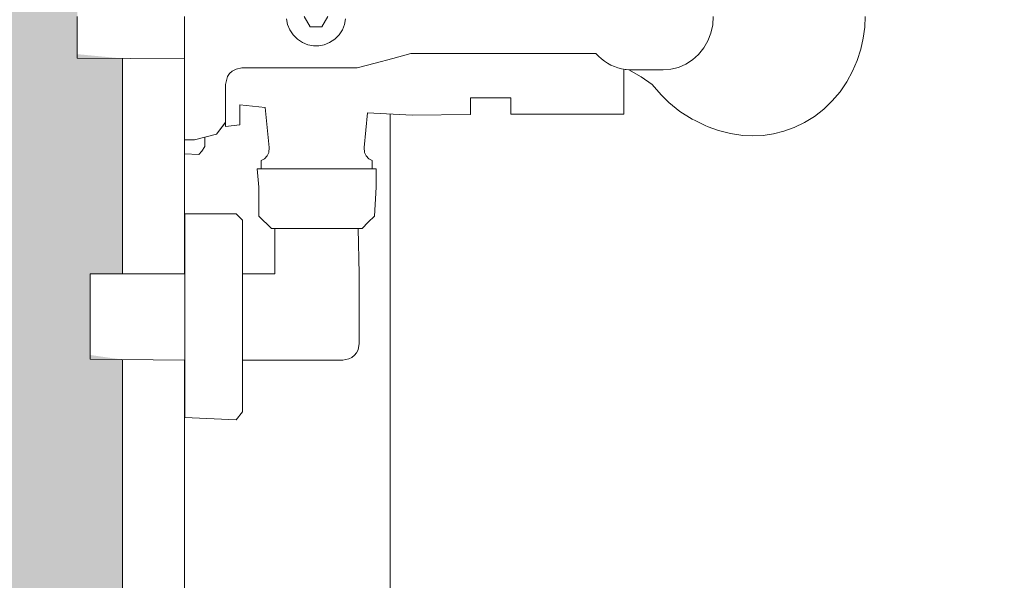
# Model space of a CAD drawing. Header units: millimetres. Extents: x 4.1 to 90.4, y -1.2 to 68.4.
# Tile 91 of 256: x 38.34 to 38.579, y 43.688 to 43.825. Entities that reach past the tile are written whole.
import ezdxf

# ---------------------------------------------------------------- set-up
doc = ezdxf.new("R2010")
doc.units = ezdxf.units.MM
for name, color, linetype, lineweight in [('A-DETL-GENF', 7, 'Continuous', 5), ('A-FLOR-PATT', 7, 'Continuous', 15), ('I-WALL', 7, 'Continuous', 5), ('P-SANR-FIXT', 7, 'Continuous', 5)]:
    doc.layers.add(name, color=color, linetype=linetype, lineweight=lineweight)

# ---------------------------------------------------------------- blocks, each defined once
blk = doc.blocks.new('LAG-D2010-APPAREILS SANITAIRES-RECEVEUR DE DOUCHE-900x900mm - LAG-D2010-APPAREILS SANITAIRES-RECEVEUR DE DOUCHE-900x900mm-V16-MUC-LAG-PRO-PLA-ARC-TZN-SS01-AP04B-04RP Maçonnerie')
at = {"layer": 'P-SANR-FIXT', "color": 9, "true_color": 0xc0c0c0}
for p, q in [((0.05, 0.50489), (0.05, 0.50289)), ((0.1, 0.50681), (0.1, 0.1)), ((0.1, 0.1), (0.1, 0.50681)), ((0.1, 0.1), (0.1, 0.50681)), ((0.05, 0.4989), (0.05, 0.46791)), ((0.05, 0.44708), (0.05, 0.05))]:
    blk.add_line(p, q, dxfattribs=at)
blk = doc.blocks.new('LAG-D2010-APPAREILS SANITAIRES-DOUCHE MONOCOMMANDE - LAG-D2010-APPAREILS SANITAIRES-DOUCHE MONOCOMMANDE-13616777-MUC-LAG-PRO-PLA-ARC-TZN-SS01-AP04B-04RP Maçonnerie')
at = {"layer": 'A-DETL-GENF', "color": 9, "linetype": 'Continuous', "true_color": 0xc0c0c0}
for p, q in [((0.00001, 0.16538), (0.00262, 0.16527)), ((0.00262, 0.16527), (0.00529, 0.16493)), ((0.00529, 0.16493), (0.00799, 0.16433)), ((0.00799, 0.16433), (0.01069, 0.16347)), ((0.01069, 0.16347), (0.01333, 0.16234)), ((0.01333, 0.16234), (0.01588, 0.16094)), ((0.01588, 0.16094), (0.01829, 0.15929)), ((0.01829, 0.15929), (0.02052, 0.1574)), ((0.02052, 0.1574), (0.02253, 0.15531)), ((0.02253, 0.15531), (0.02429, 0.15304)), ((0.02429, 0.15304), (0.02577, 0.15065)), ((0.02577, 0.15065), (0.02698, 0.14816)), ((0.02698, 0.14816), (0.02789, 0.14563)), ((0.02789, 0.14563), (0.02853, 0.14309)), ((0.02853, 0.14309), (0.0289, 0.14058)), ((0.0289, 0.14058), (0.02901, 0.13813)), ((0.02901, 0.13813), (0.0289, 0.13568)), ((0.0289, 0.13568), (0.02853, 0.13317)), ((0.02832, 0.13232), (0.02769, 0.12979)), ((0.02853, 0.13317), (0.02832, 0.13232)), ((0.02769, 0.12979), (0.02678, 0.12728)), ((0.00001, 0.1285), (0.00205, 0.12835)), ((0.00205, 0.12835), (0.00403, 0.12791)), ((0.00403, 0.12791), (0.00592, 0.12717)), ((0.00592, 0.12717), (0.00765, 0.12617)), ((0.02678, 0.12728), (0.02648, 0.1265)), ((0.00765, 0.12617), (0.00921, 0.12493)), ((0.00921, 0.12493), (0.01053, 0.12347)), ((0.02648, 0.1265), (0.0253, 0.12406)), ((0.01053, 0.12347), (0.0116, 0.12183)), ((0.02493, 0.12334), (0.02306, 0.1204)), ((0.0253, 0.12406), (0.02493, 0.12334)), ((0.0116, 0.12183), (0.01238, 0.12006)), ((0.01238, 0.12006), (0.01285, 0.1182)), ((0.02306, 0.1204), (0.02091, 0.11773)), ((0.01285, 0.1182), (0.01301, 0.11629)), ((0.02091, 0.11773), (0.01905, 0.11579)), ((0.01301, 0.11629), (0.01301, 0.11254)), ((0.01905, 0.11579), (0.01653, 0.11368)), ((0.01301, 0.11254), (0.01301, 0.10892)), ((0.01653, 0.11368), (0.0147, 0.11101)), ((0.0147, 0.11101), (0.01298, 0.10801)), ((0.01298, 0.10801), (0.01283, 0.10678)), ((0.01298, 0.10801), (0.01289, 0.10711)), ((0.01301, 0.10892), (0.01298, 0.10801)), ((0.01248, 0.10534), (0.01217, 0.10448)), ((0.01272, 0.10621), (0.01248, 0.10534)), ((0.01289, 0.10711), (0.01272, 0.10621)), ((0.01283, 0.10678), (0.01528, 0.10678)), ((0.01528, 0.10678), (0.01711, 0.10678)), ((0.01711, 0.10678), (0.01876, 0.10678)), ((0.01876, 0.10678), (0.0202, 0.10678)), ((0.0202, 0.10678), (0.02143, 0.10678)), ((0.02143, 0.10678), (0.02244, 0.10678)), ((0.02244, 0.10678), (0.02371, 0.10678)), ((0.02371, 0.10678), (0.02371, 0.07928)), ((0.0118, 0.10364), (0.01136, 0.10283)), ((0.01217, 0.10448), (0.0118, 0.10364)), ((0.00968, 0.10062), (0.00901, 0.09998)), ((0.01029, 0.10132), (0.00968, 0.10062)), ((0.01085, 0.10206), (0.01029, 0.10132)), ((0.01136, 0.10283), (0.01085, 0.10206)), ((0.00901, 0.09998), (0.00901, 0.05506)), ((0.0198, 0.07928), (0.0198, 0.06951)), ((0.02143, 0.07928), (0.0198, 0.07928)), ((0.02244, 0.07928), (0.02143, 0.07928)), ((0.02371, 0.07928), (0.02244, 0.07928)), ((0.0198, 0.06951), (0.02078, 0.06951)), ((0.02078, 0.06951), (0.02192, 0.06951)), ((0.02192, 0.06951), (0.02282, 0.06951)), ((0.02282, 0.06951), (0.02386, 0.06951)), ((0.02386, 0.06951), (0.024, 0.05531)), ((0.00901, 0.05506), (0.01019, 0.05067)), ((0.024, 0.05531), (0.02339, 0.04453)), ((0.01019, 0.05067), (0.01134, 0.04635)), ((0.01134, 0.04635), (0.01251, 0.042)), ((0.03456, 0.04482), (0.035, 0.04563)), ((0.035, 0.04563), (0.03701, 0.04563)), ((0.03701, 0.04663), (0.04151, 0.04663)), ((0.03701, 0.04563), (0.03701, 0.04663)), ((0.03701, 0.04663), (0.04151, 0.04663)), ((0.03701, 0.04532), (0.03701, 0.04663)), ((0.04151, 0.04663), (0.04851, 0.04618)), ((0.04151, 0.04663), (0.04851, 0.04618)), ((0.04851, 0.04618), (0.05001, 0.04468)), ((0.04851, 0.04618), (0.05001, 0.04468)), ((0.02339, 0.04453), (0.03185, 0.04365)), ((0.03185, 0.04365), (0.03308, 0.04377)), ((0.03308, 0.04377), (0.0339, 0.04418)), ((0.0339, 0.04418), (0.03456, 0.04482)), ((0.03701, 0.03953), (0.03701, 0.04532)), ((0.05001, 0.04468), (0.05151, 0.04318)), ((0.05001, 0.04468), (0.05151, 0.04318)), ((0.05151, 0.04318), (0.05151, 0.04223)), ((0.05151, 0.04318), (0.05151, 0.04223)), ((0.01251, 0.042), (0.01251, 0.03733)), ((0.05151, 0.04223), (0.06249, 0.0425)), ((0.05151, 0.04223), (0.05151, 0.04107)), ((0.05151, 0.04107), (0.05151, 0.04008)), ((0.06249, 0.0425), (0.07949, 0.0425)), ((0.07949, 0.0425), (0.08096, 0.04222)), ((0.08096, 0.04222), (0.08168, 0.04185)), ((0.08168, 0.04185), (0.08231, 0.04133)), ((0.08231, 0.04133), (0.08283, 0.04069)), ((0.08283, 0.04069), (0.08321, 0.03997)), ((0.00062, 0.03915), (0.00195, 0.0389)), ((0.00195, 0.0389), (0.00327, 0.03838)), ((0.00327, 0.03838), (0.0045, 0.03757)), ((0.03701, 0.03816), (0.03701, 0.03953)), ((0.05151, 0.04008), (0.05151, 0.03893)), ((0.05151, 0.03893), (0.05151, 0.03766)), ((0.08321, 0.03997), (0.08349, 0.0385)), ((0.08349, 0.0385), (0.08349, 0.01413)), ((0.0045, 0.03757), (0.00555, 0.03652)), ((0.00555, 0.03652), (0.00635, 0.03529)), ((0.01251, 0.03733), (0.01251, 0.03267)), ((0.03701, 0.03671), (0.03701, 0.03816)), ((0.03701, 0.03521), (0.03701, 0.03671)), ((0.05151, 0.03766), (0.05151, 0.03627)), ((0.05151, 0.03627), (0.05151, 0.0348)), ((0.00251, 0.03344), (0.00001, 0.03489)), ((0.00635, 0.03529), (0.00688, 0.03397)), ((0.00688, 0.03397), (0.00712, 0.03264)), ((0.03701, 0.03368), (0.03701, 0.03521)), ((0.03701, 0.03213), (0.03701, 0.03368)), ((0.05151, 0.0348), (0.05151, 0.03329)), ((0.00251, 0.03056), (0.00251, 0.03344)), ((0.00712, 0.03135), (0.00688, 0.03002)), ((0.00712, 0.03264), (0.00712, 0.03135)), ((0.01251, 0.03267), (0.01251, 0.014)), ((0.03701, 0.03058), (0.03701, 0.03213)), ((0.05151, 0.03329), (0.05151, 0.03175)), ((0.05151, 0.03175), (0.05151, 0.03021)), ((0.00001, 0.02911), (0.00251, 0.03056)), ((0.00688, 0.03002), (0.00635, 0.0287)), ((0.03701, 0.02905), (0.03701, 0.03058)), ((0.03701, 0.02755), (0.03701, 0.02905)), ((0.05151, 0.03021), (0.05151, 0.02872)), ((0.05151, 0.02872), (0.05151, 0.02729)), ((0.0045, 0.02642), (0.00327, 0.02562)), ((0.00555, 0.02747), (0.0045, 0.02642)), ((0.00635, 0.0287), (0.00555, 0.02747)), ((0.03701, 0.02611), (0.03701, 0.02755)), ((0.05151, 0.02729), (0.05151, 0.02595)), ((0.00195, 0.02509), (0.00062, 0.02484)), ((0.00327, 0.02562), (0.00195, 0.02509)), ((0.03701, 0.02473), (0.03701, 0.02611)), ((0.03701, 0.01966), (0.03701, 0.02473)), ((0.05151, 0.02595), (0.05151, 0.02474)), ((0.05151, 0.02474), (0.05151, 0.02367)), ((0.05151, 0.02367), (0.05151, 0.02276)), ((0.05151, 0.02276), (0.05151, 0.02119)), ((0.05151, 0.02202), (0.05151, 0.02119)), ((0.06249, 0.02202), (0.05151, 0.02202)), ((0.06249, 0.01413), (0.06249, 0.02202)), ((0.02211, 0.01962), (0.02144, 0.01346)), ((0.03185, 0.02062), (0.02211, 0.01962)), ((0.03308, 0.02049), (0.03185, 0.02062)), ((0.0339, 0.02008), (0.03308, 0.02049)), ((0.03456, 0.01944), (0.0339, 0.02008)), ((0.035, 0.01863), (0.03456, 0.01944)), ((0.03701, 0.01771), (0.03701, 0.01966)), ((0.05151, 0.02119), (0.04851, 0.01808)), ((0.05151, 0.02119), (0.04851, 0.01808)), ((0.03701, 0.01863), (0.035, 0.01863)), ((0.03701, 0.01771), (0.03701, 0.01863)), ((0.04151, 0.01808), (0.03701, 0.01771)), ((0.04151, 0.01808), (0.03701, 0.01771)), ((0.04851, 0.01808), (0.04151, 0.01808)), ((0.04851, 0.01808), (0.04151, 0.01808)), ((0.01251, 0.014), (0.01279, 0.0126)), ((0.01279, 0.0126), (0.01331, 0.01163)), ((0.02144, 0.01346), (0.02254, 0.01346)), ((0.02254, 0.01346), (0.02356, 0.01346)), ((0.02356, 0.01346), (0.02451, 0.01346)), ((0.02451, 0.01346), (0.02534, 0.01346)), ((0.02534, 0.01346), (0.02631, 0.01346)), ((0.02631, 0.01346), (0.02671, 0.00996)), ((0.04799, 0.01263), (0.04949, 0.01413)), ((0.04799, 0.01263), (0.04949, 0.01413)), ((0.04799, 0.00013), (0.04799, 0.01263)), ((0.04799, 0.00013), (0.04799, 0.01263)), ((0.04949, 0.01413), (0.05074, 0.01413)), ((0.04949, 0.01413), (0.05074, 0.01413)), ((0.05074, 0.01413), (0.05203, 0.01413)), ((0.05074, 0.01413), (0.05203, 0.01413)), ((0.05203, 0.01413), (0.05283, 0.01413)), ((0.05203, 0.01413), (0.05283, 0.01413)), ((0.05283, 0.01413), (0.05374, 0.01413)), ((0.05283, 0.01413), (0.05374, 0.01413)), ((0.05374, 0.01413), (0.05477, 0.01413)), ((0.05374, 0.01413), (0.05477, 0.01413)), ((0.05477, 0.01413), (0.05589, 0.01413)), ((0.05477, 0.01413), (0.05589, 0.01413)), ((0.05589, 0.01413), (0.05711, 0.01413)), ((0.05589, 0.01413), (0.05711, 0.01413)), ((0.05711, 0.01413), (0.05841, 0.01413)), ((0.05711, 0.01413), (0.05841, 0.01413)), ((0.05841, 0.01413), (0.05976, 0.01413)), ((0.05841, 0.01413), (0.05976, 0.01413)), ((0.05976, 0.01413), (0.06119, 0.01413)), ((0.05976, 0.01413), (0.06119, 0.01413)), ((0.06119, 0.01413), (0.06249, 0.01413)), ((0.06119, 0.01413), (0.06267, 0.01413)), ((0.06267, 0.01413), (0.0642, 0.01413)), ((0.0642, 0.01413), (0.06569, 0.01413)), ((0.06569, 0.01413), (0.06722, 0.01413)), ((0.06722, 0.01413), (0.06877, 0.01413)), ((0.06877, 0.01413), (0.07034, 0.01413)), ((0.07034, 0.01413), (0.07166, 0.01413)), ((0.07166, 0.01413), (0.07299, 0.01413)), ((0.07299, 0.01413), (0.07431, 0.01413)), ((0.07431, 0.01413), (0.07563, 0.01413)), ((0.07563, 0.01413), (0.0772, 0.01413)), ((0.0772, 0.01413), (0.07876, 0.01413)), ((0.07876, 0.01413), (0.08028, 0.01413)), ((0.08028, 0.01413), (0.08177, 0.01413)), ((0.08177, 0.01413), (0.08331, 0.01413)), ((0.08331, 0.01413), (0.08479, 0.01413)), ((0.08349, 0.01413), (0.08479, 0.01413)), ((0.08479, 0.01413), (0.08621, 0.01413)), ((0.08479, 0.01413), (0.08621, 0.01413)), ((0.08621, 0.01413), (0.08756, 0.01413)), ((0.08621, 0.01413), (0.08756, 0.01413)), ((0.08756, 0.01413), (0.08886, 0.01413)), ((0.08756, 0.01413), (0.08886, 0.01413)), ((0.08886, 0.01413), (0.09008, 0.01413)), ((0.08886, 0.01413), (0.09008, 0.01413)), ((0.09008, 0.01413), (0.0912, 0.01413)), ((0.09008, 0.01413), (0.0912, 0.01413)), ((0.0912, 0.01413), (0.09223, 0.01413)), ((0.0912, 0.01413), (0.09223, 0.01413)), ((0.09223, 0.01413), (0.09314, 0.01413)), ((0.09223, 0.01413), (0.09314, 0.01413)), ((0.09314, 0.01413), (0.09394, 0.01413)), ((0.09314, 0.01413), (0.09394, 0.01413)), ((0.09394, 0.01413), (0.09524, 0.01413)), ((0.09394, 0.01413), (0.09524, 0.01413)), ((0.09524, 0.01413), (0.09604, 0.01413)), ((0.09524, 0.01413), (0.09604, 0.01413)), ((0.09604, 0.01413), (0.09799, 0.01263)), ((0.09604, 0.01413), (0.09799, 0.01263)), ((0.09799, 0.01263), (0.09744, 0.00013)), ((0.09799, 0.01263), (0.09744, 0.00013)), ((0.01331, 0.01163), (0.01388, 0.01101)), ((0.01388, 0.01101), (0.01459, 0.01052)), ((0.01459, 0.01052), (0.01651, 0.01)), ((0.01651, 0.01), (0.01763, 0.01)), ((0.01763, 0.01), (0.01988, 0.01)), ((0.01988, 0.01), (0.0218, 0.01)), ((0.0218, 0.01), (0.02341, 0.01)), ((0.02341, 0.01), (0.02461, 0.01)), ((0.02461, 0.01), (0.0257, 0.01)), ((0.0257, 0.01), (0.02859, 0.00778)), ((0.02575, 0.00996), (0.02859, 0.00778)), ((0.02671, 0.00996), (0.02575, 0.00996)), ((0.02859, 0.00778), (0.02934, 0.005)), ((0.02859, 0.00778), (0.03001, 0.0025)), ((0.02934, 0.005), (0.03055, 0.005)), ((0.03055, 0.005), (0.03159, 0.005)), ((0.03159, 0.005), (0.03276, 0.00425)), ((0.03001, 0.0025), (0.02999, 0)), ((0.03276, 0.00425), (0.0335, 0.0035)), ((0.0335, 0.0035), (0.03337, 0)), ((0.0022, 0), (0.00001, 0)), ((0.00438, 0), (0.0022, 0)), ((0.00654, 0), (0.00438, 0)), ((0.00866, 0), (0.00654, 0)), ((0.01073, 0), (0.00866, 0)), ((0.01031, 0), (0.01014, -0.026)), ((0.01275, 0), (0.01031, 0)), ((0.01275, 0), (0.01073, 0)), ((0.0147, 0), (0.01275, 0)), ((0.0147, 0), (0.01275, 0)), ((0.01657, 0), (0.0147, 0)), ((0.01657, 0), (0.0147, 0)), ((0.01835, 0), (0.01657, 0)), ((0.01835, 0), (0.01657, 0)), ((0.02003, 0), (0.01835, 0)), ((0.02003, 0), (0.01835, 0)), ((0.02161, 0), (0.02003, 0)), ((0.02161, 0), (0.02003, 0)), ((0.02307, 0), (0.02161, 0)), ((0.02307, 0), (0.02161, 0)), ((0.02441, 0), (0.02307, 0)), ((0.02441, 0), (0.02307, 0)), ((0.02562, 0), (0.02441, 0)), ((0.02562, 0), (0.02441, 0)), ((0.02669, 0), (0.02562, 0)), ((0.02669, 0), (0.02562, 0)), ((0.02762, 0), (0.02669, 0)), ((0.02762, 0), (0.02669, 0)), ((0.02904, 0), (0.02762, 0)), ((0.02904, 0), (0.02762, 0)), ((0.02999, 0), (0.02904, 0)), ((0.02999, 0), (0.02904, 0)), ((0.03161, 0), (0.02999, 0)), ((0.03248, 0), (0.03161, 0)), ((0.03337, 0), (0.03248, 0)), ((0.04899, 0.00013), (0.04799, 0.00013)), ((0.04899, 0.00013), (0.04799, 0.00013)), ((0.05016, 0.00013), (0.04899, 0.00013)), ((0.05016, 0.00013), (0.04899, 0.00013)), ((0.05106, 0.00013), (0.05016, 0.00013)), ((0.05106, 0.00013), (0.05016, 0.00013)), ((0.0522, 0.00013), (0.05106, 0.00013)), ((0.0522, 0.00013), (0.05106, 0.00013)), ((0.05357, 0.00013), (0.0522, 0.00013)), ((0.05357, 0.00013), (0.0522, 0.00013)), ((0.05515, 0.00013), (0.05357, 0.00013)), ((0.05515, 0.00013), (0.05357, 0.00013)), ((0.05693, 0.00013), (0.05515, 0.00013)), ((0.05693, 0.00013), (0.05515, 0.00013)), ((0.05888, 0.00013), (0.05693, 0.00013)), ((0.05888, 0.00013), (0.05693, 0.00013)), ((0.06099, 0.00013), (0.05888, 0.00013)), ((0.06099, 0.00013), (0.05888, 0.00013)), ((0.06254, 0.00013), (0.06099, 0.00013)), ((0.06322, 0.00013), (0.06099, 0.00013)), ((0.06254, -0.02287), (0.06254, 0.00013)), ((0.06557, 0.00013), (0.06322, 0.00013)), ((0.068, 0.00013), (0.06557, 0.00013)), ((0.07048, 0.00013), (0.068, 0.00013)), ((0.07299, 0.00013), (0.07048, 0.00013)), ((0.07561, 0.00013), (0.07299, 0.00013)), ((0.0782, 0.00013), (0.07561, 0.00013)), ((0.08074, 0.00013), (0.0782, 0.00013)), ((0.08317, 0.00013), (0.08074, 0.00013)), ((0.08549, 0.00013), (0.08317, 0.00013)), ((0.08349, 0.00013), (0.08329, -0.02287)), ((0.08549, 0.00013), (0.08349, 0.00013)), ((0.08765, 0.00013), (0.08549, 0.00013)), ((0.08765, 0.00013), (0.08549, 0.00013)), ((0.08964, 0.00013), (0.08765, 0.00013)), ((0.08964, 0.00013), (0.08765, 0.00013)), ((0.09143, 0.00013), (0.08964, 0.00013)), ((0.09143, 0.00013), (0.08964, 0.00013)), ((0.093, 0.00013), (0.09143, 0.00013)), ((0.093, 0.00013), (0.09143, 0.00013)), ((0.09433, 0.00013), (0.093, 0.00013)), ((0.09433, 0.00013), (0.093, 0.00013)), ((0.0954, 0.00013), (0.09433, 0.00013)), ((0.0954, 0.00013), (0.09433, 0.00013)), ((0.09621, 0.00013), (0.0954, 0.00013)), ((0.09621, 0.00013), (0.0954, 0.00013)), ((0.09744, 0.00013), (0.09621, 0.00013)), ((0.09744, 0.00013), (0.09621, 0.00013)), ((0.06378, -0.02287), (0.06254, -0.02287)), ((0.06492, -0.02287), (0.06378, -0.02287)), ((0.06637, -0.02287), (0.06492, -0.02287)), ((0.06719, -0.02287), (0.06637, -0.02287)), ((0.06808, -0.02287), (0.06719, -0.02287)), ((0.06901, -0.02287), (0.06808, -0.02287)), ((0.06997, -0.02287), (0.06901, -0.02287)), ((0.07097, -0.02287), (0.06997, -0.02287)), ((0.07199, -0.02287), (0.07097, -0.02287)), ((0.07301, -0.02287), (0.07199, -0.02287)), ((0.07404, -0.02287), (0.07301, -0.02287)), ((0.07506, -0.02287), (0.07404, -0.02287)), ((0.07605, -0.02287), (0.07506, -0.02287)), ((0.07702, -0.02287), (0.07605, -0.02287)), ((0.07795, -0.02287), (0.07702, -0.02287)), ((0.07883, -0.02287), (0.07795, -0.02287)), ((0.07966, -0.02287), (0.07883, -0.02287)), ((0.08111, -0.02287), (0.07966, -0.02287)), ((0.08225, -0.02287), (0.08111, -0.02287)), ((0.08329, -0.02287), (0.08225, -0.02287)), ((0.00094, -0.026), (0.00001, -0.026)), ((0.00189, -0.026), (0.00094, -0.026)), ((0.00285, -0.026), (0.00189, -0.026)), ((0.00381, -0.026), (0.00285, -0.026)), ((0.00474, -0.026), (0.00381, -0.026)), ((0.00565, -0.026), (0.00474, -0.026)), ((0.00651, -0.026), (0.00565, -0.026)), ((0.00801, -0.026), (0.00651, -0.026)), ((0.00916, -0.026), (0.00801, -0.026)), ((0.01014, -0.026), (0.00916, -0.026))]:
    blk.add_line(p, q, dxfattribs=at)

msp = doc.modelspace()

# ---------------------------------------------------------------- hatches: boundary and pattern name
at = {"layer": 'A-FLOR-PATT'}
h = msp.add_hatch(dxfattribs=at)
h.set_pattern_fill('ANSI31', color=2)
h.set_pattern_definition([(45, (-136.6335, -114.262), (-2.245064, 2.245064), [])])
h.paths.add_polyline_path([(63.81071, 34.5549, 0.224216), (63.09248, 34.21603), (63.81071, 34.21603)])
h.paths.add_polyline_path([(63.81043, 33.6649), (62.88043, 33.6649), (62.88043, 33.6399), (63.81043, 33.6399)], flags=17)
h.paths.add_polyline_path([(63.81043, 33.6799), (62.88206, 33.6799, 0.004038), (62.88129, 33.6649), (63.81043, 33.6649)], flags=17)
h.paths.add_polyline_path([(63.81071, 35.6799), (63.81071, 35.69406), (61.38071, 35.6799), (61.38071, 33.5899), (63.81071, 33.5899), (63.81071, 33.59412), (63.8107, 33.59543), (63.80973, 33.5964), (63.81043, 33.5964), (63.81043, 33.6249), (62.88043, 33.6249), (62.88043, 33.6649), (62.88043, 33.6799), (62.88129, 33.6799, -0.401668), (63.81043, 34.5699), (63.81043, 34.5841), (63.81043, 34.5999), (63.81071, 34.5999)])
h.paths.add_polyline_path([(63.81071, 34.21603), (63.09248, 34.21603, 0.158726), (62.88206, 33.6799), (63.81071, 33.6799)], flags=17)
h.paths.add_polyline_path([(60.42711, 36.71651), (59.58961, 36.71651), (59.58961, 36.74901), (60.42711, 36.74901), (60.42711, 36.73634)], flags=17)
h.paths.add_polyline_path([(58.18211, 45.89219), (58.14961, 45.89219), (58.14961, 46.67969), (58.18211, 46.67969), (58.18211, 46.08016)], flags=17)
h.paths.add_polyline_path([(49.93933, 49.36797), (50.77683, 49.36797), (50.77683, 49.33547), (49.93933, 49.33547), (49.93933, 49.36392)], flags=16)
h.paths.add_polyline_path([(59.68961, 35.84424), (60.42461, 35.84424), (60.42461, 36.71151), (60.42711, 36.71151), (60.42711, 36.71651), (60.46961, 36.71651), (60.46961, 36.72901), (60.51961, 36.72901), (60.51961, 36.74901), (60.58933, 36.74901), (60.58933, 38.07401), (60.51961, 38.07401), (60.51961, 38.09401), (60.46961, 38.09401), (60.46961, 38.10651), (60.42711, 38.10651), (60.42711, 38.11151), (60.42461, 38.11151), (60.42461, 38.18651), (59.67461, 38.18651), (59.67461, 42.43651), (59.70777, 42.43651), (59.70777, 44.16469), (59.56121, 44.16469), (59.56121, 44.37969), (59.57621, 44.37969), (59.57621, 45.67969), (59.56121, 45.68023), (59.56121, 45.71469), (58.18711, 45.71469), (58.18711, 45.79719), (58.16961, 45.79719), (58.16961, 45.84969), (58.18211, 45.84969), (58.18211, 45.89219), (58.18711, 45.89219), (58.18711, 45.89469), (58.50461, 45.89469), (58.50461, 49.48167), (58.0969, 49.48167), (58.0962, 49.48584), (58.0954, 49.48547), (58.0954, 49.52967), (58.07857, 49.53047), (58.0774, 49.53047), (58.0782, 49.6175), (58.0782, 49.61867), (58.0954, 49.61867), (58.0954, 49.64667), (57.1654, 49.64643), (57.1654, 49.61867), (57.18222, 49.61787), (57.1834, 49.61787), (57.1826, 49.53084), (57.1826, 49.52967), (57.1654, 49.52967), (57.1646, 49.48584), (57.1646, 49.48467), (57.1639, 49.48467), (57.1639, 49.48167), (49.94183, 49.48163), (49.94183, 49.37297), (49.93933, 49.37297), (49.93933, 49.36797), (49.89683, 49.36797), (49.89683, 49.35547), (49.84683, 49.35547), (49.84683, 49.33547), (49.05185, 49.33547), (49.05185, 49.36797), (49.84433, 49.36797), (49.84433, 49.37297), (49.76183, 49.37297), (49.76183, 49.48167), (44.25322, 49.48167), (44.25252, 49.48584), (44.25172, 49.48547), (44.25172, 49.49667), (43.32172, 49.49667), (43.32092, 49.48584), (43.32092, 49.48467), (43.32022, 49.48467), (43.32022, 49.48167), (29.00885, 49.48167), (29.00815, 49.48584), (29.00735, 49.48547), (29.00735, 49.52967), (28.99052, 49.53047), (28.98935, 49.53047), (28.99015, 49.6175), (28.99015, 49.61867), (29.00735, 49.61867), (29.00735, 49.64667), (27.54735, 49.64667), (27.54735, 49.61867), (27.56417, 49.61787), (27.56535, 49.61787), (27.56455, 49.53084), (27.56455, 49.52967), (27.54735, 49.52967), (27.54655, 49.48584), (27.54655, 49.48467), (27.54585, 49.48467), (27.54585, 49.48167), (27.28427, 49.48167), (27.28427, 55.03924), (27.25427, 55.03924), (27.25427, 55.05424), (27.21427, 55.05424), (27.21427, 55.20424), (26.39427, 55.20424), (26.39427, 55.05424), (26.35427, 55.05424), (26.35427, 55.03924), (25.91427, 55.03924), (25.91427, 51.33924), (25.25927, 51.33924), (25.25927, 51.03424), (25.24427, 51.03424), (25.24427, 50.99424), (25.09427, 50.99424), (25.09427, 50.11424), (25.24427, 50.11424), (25.24427, 50.07424), (25.25927, 50.07424), (25.25927, 47.87924), (25.28927, 47.87924), (25.28927, 47.86424), (25.32927, 47.86424), (25.32927, 48.68424), (25.36927, 48.68424), (25.36927, 47.86424), (26.18927, 47.86424), (26.18927, 47.87924), (29.20433, 47.87924), (29.20433, 47.86424), (30.10433, 47.86424), (30.10433, 47.87924), (30.46073, 47.87924), (30.46073, 47.86424), (31.36073, 47.86424), (31.36073, 47.87924), (35.79096, 47.87924), (35.79096, 47.86424), (36.69096, 47.86424), (36.69096, 47.87924), (39.96843, 47.87924), (39.96843, 47.86424), (40.86843, 47.86424), (40.86843, 47.87924), (43.96113, 47.87924), (43.96113, 47.86424), (44.86113, 47.86424), (44.86113, 47.87924), (46.45433, 47.87924), (46.45433, 47.86424), (47.35433, 47.86424), (47.35433, 47.87924), (49.76183, 47.87924), (49.76183, 47.97297), (49.84433, 47.97297), (49.84433, 47.97797), (49.05185, 47.97797), (49.05185, 48.01047), (49.84683, 48.01047), (49.84683, 47.99047), (49.89683, 47.99047), (49.89683, 47.97797), (49.93933, 47.97797), (49.93933, 47.97297), (49.94183, 47.97297), (49.94183, 47.87924), (50.96433, 47.87924), (50.96433, 47.9186), (51.91316, 47.9186), (51.91316, 47.86424), (51.92316, 47.86424), (51.92316, 47.87924), (54.00203, 47.87924), (54.00203, 46.68924), (54.13553, 46.68924), (54.13623, 46.68507), (54.13703, 46.68474), (54.13703, 46.67424), (55.06703, 46.67424), (55.06783, 46.68507), (55.06783, 46.68624), (55.06853, 46.68624), (55.06853, 46.68924), (56.48461, 46.68924), (56.48487, 45.89469), (56.78711, 45.89469), (56.78711, 45.89219), (56.79211, 45.89219), (56.79211, 45.84969), (56.80461, 45.84969), (56.80461, 45.79719), (56.78711, 45.79719), (56.78711, 45.71469), (56.48461, 45.71469), (56.48461, 45.61769), (56.49661, 45.61769), (56.49661, 44.31469), (56.48461, 44.31469), (56.48487, 43.68747), (56.49661, 43.68747), (56.49661, 42.58447), (56.48461, 42.58447), (56.48461, 42.38574), (56.48044, 42.38504), (56.48011, 42.38424), (56.46961, 42.38424), (56.46965, 41.45424), (56.48044, 41.45344), (56.48161, 41.45344), (56.48161, 41.45274), (56.48461, 41.45274), (56.48487, 35.85924), (58.88433, 35.85924), (58.88433, 36.71966), (59.51433, 36.71966), (59.51433, 35.84424)])
h.paths.add_polyline_path([(60.58933, 36.71151), (60.58933, 36.71651), (60.52211, 36.71651), (60.52211, 36.71151)], flags=17)
h.paths.add_polyline_path([(59.76745, 38.07401), (59.58961, 38.07401), (59.58961, 38.10651), (60.42711, 38.10651), (60.42711, 38.07401), (59.88447, 38.07401)], flags=16)
h.paths.add_polyline_path([(60.58933, 38.10651), (60.58933, 38.11151), (60.52211, 38.11151), (60.52211, 38.10651), (60.58908, 38.10651)], flags=17)
h.paths.add_polyline_path([(59.19933, 43.66469), (59.13593, 43.67075), (59.07474, 43.68853), (59.01877, 43.71681), (58.96952, 43.75426), (58.92801, 43.7998), (58.89498, 43.85314), (58.87231, 43.91165), (58.86078, 43.97332), (58.86078, 44.03606), (58.87433, 44.10295), (58.89498, 44.15624), (58.92911, 44.21079), (58.97028, 44.25596), (59.02035, 44.29377), (59.08254, 44.32345), (59.14107, 44.33929), (59.20527, 44.34414), (59.26402, 44.33827), (59.32393, 44.32085), (59.37989, 44.29258), (59.42914, 44.25513), (59.47066, 44.20959), (59.50369, 44.15624), (59.52635, 44.09774), (59.53788, 44.03606), (59.53788, 43.97332), (59.52635, 43.91165), (59.50369, 43.85314), (59.46956, 43.79859), (59.42839, 43.75343), (59.37832, 43.71562), (59.31613, 43.68594), (59.26181, 43.67048), (59.20441, 43.66516)], flags=16)
h.paths.add_polyline_path([(56.79616, 45.89219), (56.79211, 45.89219), (56.79211, 46.67969), (56.82461, 46.67969), (56.82461, 45.89219)], flags=16)
h.paths.add_polyline_path([(54.13703, 46.68624), (54.13703, 47.61624), (54.17703, 47.61624), (54.17703, 46.68624)], flags=16)
h.paths.add_polyline_path([(49.94183, 47.97797), (49.93933, 47.97797), (49.93933, 48.01047), (50.77683, 48.01047), (50.77683, 47.97797), (50.36399, 47.97797)], flags=16)
h.paths.add_polyline_path([(56.2244, 48.28965), (56.17307, 48.29218), (56.12345, 48.30558), (56.07525, 48.33139), (56.03829, 48.36207), (56.00665, 48.40257), (55.98435, 48.44887), (55.97242, 48.49886), (55.97242, 48.55531), (55.98164, 48.60154), (56.00274, 48.64941), (56.03458, 48.69233), (56.07307, 48.72601), (56.11896, 48.7511), (56.17109, 48.76579), (56.2214, 48.769), (56.27309, 48.76094), (56.3218, 48.74187), (56.36522, 48.71271), (56.40286, 48.67224), (56.42937, 48.62687), (56.44497, 48.58046), (56.45049, 48.52844), (56.44319, 48.4723), (56.42763, 48.427), (56.40088, 48.38311), (56.3654, 48.34593), (56.32282, 48.31715), (56.27509, 48.2981), (56.23959, 48.29218)], flags=16)
h.paths.add_polyline_path([(43.36172, 48.55467), (43.32172, 48.55467), (43.32172, 49.48467), (43.36172, 49.48467), (43.36172, 49.108)], flags=16)
h.paths.add_polyline_path([(57.1819, 49.53117), (57.1819, 49.61717), (57.1639, 49.61717), (57.16497, 49.53117), (57.1654, 49.53117)], flags=17)
h.paths.add_polyline_path([(58.0789, 49.53117), (58.0969, 49.53117), (58.0969, 49.61717), (58.0789, 49.61717), (58.0789, 49.54421)], flags=17)
h.paths.add_polyline_path([(29.00735, 49.53117), (29.00885, 49.53117), (29.00885, 49.61717), (28.99085, 49.61717), (28.99085, 49.53117), (29.00471, 49.53117)], flags=17)
h.paths.add_polyline_path([(27.56385, 49.53117), (27.56385, 49.61717), (27.54585, 49.61717), (27.54585, 49.53117), (27.54735, 49.53117)], flags=17)
h.paths.add_polyline_path([(63.81071, 33.60912), (63.82243, 33.60912), (63.82243, 33.6384), (63.98743, 33.6384), (63.98743, 34.5564), (63.82243, 34.5564), (63.81071, 34.5564)])
at = {"layer": 'A-FLOR-PATT', "true_color": 0xc8c92d}
h = msp.add_hatch(dxfattribs=at)
h.set_pattern_fill('GOST_WOOD', color=52)
h.set_pattern_definition([(90, (-136.6335, -114.262), (6, -4e-16), [10, -2]), (90, (-134.6335, -116.262), (6, -4e-16), [6, -1.5, 3, -1.5]), (90, (-132.6335, -119.262), (6, -4e-16), [10, -2])])
h.paths.add_polyline_path([(38.55391, 47.10036), (38.55391, 47.10036), (38.55391, 46.98901)], flags=16)
h.paths.add_polyline_path([(40.94523, 41.35424), (41.86023, 41.35424), (41.86023, 41.36924), (40.94523, 41.36924), (40.94523, 44.22924), (40.80345, 44.22924), (40.80345, 44.35924), (42.46433, 44.35924), (42.46433, 43.73969), (41.97523, 43.73969), (41.97523, 41.36924), (46.24613, 41.36924), (46.24613, 43.21424), (46.26113, 43.21424), (46.26113, 44.03424), (45.44113, 44.03424), (45.44113, 44.07424), (46.26113, 44.07424), (46.26113, 44.11424), (46.24613, 44.11424), (46.24613, 44.35924), (43.80258, 44.35924), (43.80258, 44.37424), (43.81758, 44.37424), (43.81758, 47.69924), (42.47758, 47.69924), (42.47758, 47.43913), (42.87758, 47.43913), (42.87758, 47.03913), (42.47758, 47.03913), (42.47758, 46.85901), (42.87758, 46.85901), (42.87758, 46.45901), (42.47758, 46.45901), (42.47758, 46.2789), (42.87758, 46.2789), (42.87758, 45.8789), (42.47758, 45.8789), (42.47758, 45.61878), (42.89258, 45.61878), (42.89258, 45.48878), (41.28189, 45.48878), (41.28189, 45.61878), (41.34523, 45.61878), (41.34523, 47.69924), (40.86843, 47.69924), (40.86843, 47.71424), (40.04843, 47.71424), (40.04843, 46.89424), (40.00843, 46.89424), (40.00843, 47.71424), (39.96843, 47.71424), (39.96843, 47.69924), (39.85049, 47.69924), (39.85049, 47.62001), (39.82509, 47.62001), (39.82509, 47.69924), (38.43143, 47.69924), (38.43143, 47.46162), (38.49788, 47.46162), (38.51032, 47.46332), (38.65562, 47.46248), (38.71368, 47.45971), (38.757, 47.45502), (38.78191, 47.44994), (38.80264, 47.44326), (38.8224, 47.4341), (38.84084, 47.4225), (38.85765, 47.40865), (38.86284, 47.40357), (38.88328, 47.37811), (38.89399, 47.35915), (38.90221, 47.33898), (38.90783, 47.31793), (38.91085, 47.29636), (38.91129, 47.27458), (38.90912, 47.2529), (38.90437, 47.23165), (38.89702, 47.21114), (38.88712, 47.19174), (38.87702, 47.17665), (38.85497, 47.15258), (38.83787, 47.13909), (38.81919, 47.12789), (38.79925, 47.11914), (38.77838, 47.11287), (38.74981, 47.1076), (38.71368, 47.10398), (38.65562, 47.10121), (38.58298, 47.10037), (38.51032, 47.10037), (38.49773, 47.10209), (38.43143, 47.10207), (38.43143, 44.30924), (39.82509, 44.30924), (39.82509, 44.36096), (39.85049, 44.36096), (39.85049, 44.30924), (39.84883, 44.30924), (39.84883, 44.22924), (39.25343, 44.22924), (39.25343, 41.36924), (38.35343, 41.36974), (38.35343, 41.71842), (38.33843, 41.71842), (38.33843, 41.35424), (40.93023, 41.35424)])
h.paths.add_polyline_path([(38.35343, 41.73937), (38.35343, 41.79159), (38.33843, 41.79159), (38.33843, 41.73937)], flags=17)
h.paths.add_polyline_path([(38.33843, 41.81249), (38.35343, 41.81289), (38.35343, 41.86442), (38.33843, 41.86442), (38.33843, 41.81261)], flags=17)
h.paths.add_polyline_path([(38.35343, 41.88537), (38.35343, 42.26924), (38.33843, 42.26899), (38.33843, 41.88537)], flags=17)
h.paths.add_polyline_path([(38.33843, 43.32924), (38.35343, 43.32924), (38.35343, 43.72627), (38.33843, 43.72626), (38.33843, 43.3295)], flags=17)
h.paths.add_polyline_path([(38.35343, 43.74721), (38.35343, 43.79944), (38.33843, 43.79944), (38.33843, 43.74721)], flags=17)
h.paths.add_polyline_path([(38.33843, 43.82034), (38.35343, 43.82074), (38.35343, 43.87227), (38.33843, 43.87226), (38.33843, 43.82046)], flags=17)
h.paths.add_polyline_path([(38.33843, 43.89321), (38.35343, 43.89321), (38.35295, 44.22924), (38.33843, 44.22909), (38.33843, 43.91648)], flags=17)
h.paths.add_polyline_path([(38.51535, 44.90457), (38.51536, 44.90457), (38.50277, 44.90457)], flags=16)
h.paths.add_polyline_path([(38.55888, 44.5416), (38.51528, 44.54162), (38.5027, 44.54334), (38.4334, 44.54333), (38.43347, 44.90289), (38.50303, 44.90289), (38.51535, 44.90457), (38.66066, 44.9037), (38.71871, 44.90092), (38.76204, 44.89622), (38.78694, 44.89113), (38.80768, 44.88445), (38.82743, 44.87528), (38.84587, 44.86368), (38.86268, 44.84983), (38.86787, 44.84475), (38.8883, 44.81929), (38.89901, 44.80032), (38.90722, 44.78015), (38.91283, 44.7591), (38.91586, 44.73753), (38.91629, 44.71575), (38.91412, 44.69407), (38.90936, 44.67282), (38.902, 44.65231), (38.8921, 44.63291), (38.882, 44.61783), (38.85995, 44.59376), (38.84284, 44.58028), (38.82416, 44.56908), (38.80421, 44.56033), (38.78335, 44.55406), (38.75478, 44.5488), (38.71864, 44.54518), (38.66059, 44.54243), (38.58794, 44.5416), (38.55895, 44.5416)], flags=16)
h.paths.add_polyline_path([(39.82509, 45.03969), (39.82509, 45.20846), (39.85049, 45.20846), (39.85049, 45.03969)], flags=16)
h.paths.add_polyline_path([(38.80233, 45.14404), (38.43661, 45.14404), (38.43661, 45.16944), (39.82191, 45.16944), (39.82191, 45.14404), (38.91629, 45.14404)], flags=16)
h.paths.add_polyline_path([(38.58798, 45.76197), (38.58798, 45.76198), (38.58798, 45.76202)], flags=16)
h.paths.add_polyline_path([(38.57344, 45.39901), (38.51532, 45.39902), (38.50273, 45.40074), (38.43343, 45.40074), (38.43343, 45.76027), (38.50289, 45.76027), (38.51532, 45.76197), (38.66062, 45.76113), (38.71868, 45.75836), (38.762, 45.75367), (38.78691, 45.74859), (38.80764, 45.74191), (38.8274, 45.73275), (38.84584, 45.72115), (38.86265, 45.7073), (38.86784, 45.70222), (38.88828, 45.67676), (38.89899, 45.6578), (38.90721, 45.63763), (38.91283, 45.61658), (38.91585, 45.59501), (38.91629, 45.57323), (38.91412, 45.55155), (38.90937, 45.5303), (38.90202, 45.50979), (38.89212, 45.49039), (38.88202, 45.4753), (38.85997, 45.45123), (38.84287, 45.43774), (38.82419, 45.42654), (38.80425, 45.41779), (38.78338, 45.41152), (38.75481, 45.40625), (38.71868, 45.40263), (38.66062, 45.39986), (38.57906, 45.39901)], flags=16)
h.paths.add_polyline_path([(41.76816, 45.73671), (41.77721, 45.73908), (41.78298, 45.74259), (41.78712, 45.74661), (41.79169, 45.75445), (41.79278, 45.75708), (41.79373, 45.7643), (41.79278, 46.14273), (41.78792, 46.15216), (41.78298, 46.15722), (41.77587, 46.16129), (41.76942, 46.16294), (41.77472, 46.16129), (41.77979, 46.15798), (41.79, 46.14573), (41.7918, 46.13825), (41.79193, 46.13551), (41.79098, 45.75708), (41.78865, 45.75114), (41.77597, 45.73908), (41.76948, 45.73694)], flags=17)
h.paths.add_polyline_path([(39.82509, 45.88719), (39.82509, 46.05596), (39.85049, 46.05596), (39.85049, 45.88719)], flags=16)
h.paths.add_polyline_path([(38.43661, 45.99154), (38.43661, 46.01694), (39.82191, 46.01694), (39.82191, 45.99154), (38.46228, 45.99154)], flags=16)
h.paths.add_polyline_path([(38.58798, 46.60947), (38.58798, 46.60948), (38.58798, 46.60952)], flags=16)
h.paths.add_polyline_path([(38.57344, 46.24651), (38.51532, 46.24652), (38.50274, 46.24824), (38.43343, 46.24824), (38.43343, 46.60777), (38.50289, 46.60777), (38.51532, 46.60947), (38.66062, 46.60863), (38.71868, 46.60586), (38.762, 46.60117), (38.78691, 46.59609), (38.80764, 46.58941), (38.8274, 46.58025), (38.84584, 46.56865), (38.86265, 46.5548), (38.86784, 46.54972), (38.88828, 46.52426), (38.89899, 46.5053), (38.90721, 46.48513), (38.91283, 46.46408), (38.91585, 46.44251), (38.91629, 46.42073), (38.91412, 46.39905), (38.90937, 46.3778), (38.90202, 46.35729), (38.89212, 46.33789), (38.88202, 46.3228), (38.85997, 46.29873), (38.84287, 46.28524), (38.82419, 46.27404), (38.80425, 46.26529), (38.78338, 46.25902), (38.75481, 46.25375), (38.71868, 46.25013), (38.66062, 46.24736), (38.57906, 46.24651)], flags=16)
h.paths.add_polyline_path([(41.76404, 46.44341), (41.77347, 46.44453), (41.78061, 46.44778), (41.78628, 46.45252), (41.79166, 46.46138), (41.79278, 46.46408), (41.79373, 46.47419), (41.79278, 46.84973), (41.7873, 46.85997), (41.78556, 46.86224), (41.77979, 46.86607), (41.79, 46.85381), (41.7918, 46.84633), (41.79193, 46.84251), (41.7911, 46.46561), (41.78865, 46.45923), (41.77593, 46.44714), (41.76813, 46.44479), (41.76404, 46.44449), (41.41605, 46.44533), (41.42463, 46.44341), (41.76295, 46.44341)], flags=17)
h.paths.add_polyline_path([(39.85049, 46.73469), (39.82509, 46.73469), (39.82509, 46.94128), (39.85049, 46.94128), (39.85049, 46.86444)], flags=16)
h.paths.add_polyline_path([(39.60334, 46.83904), (38.43661, 46.83904), (38.43661, 46.86444), (39.82191, 46.86444), (39.82191, 46.83904)], flags=16)
h.paths.add_polyline_path([(41.78102, 47.1593), (41.78829, 47.16635), (41.79163, 47.17252), (41.79278, 47.17529), (41.79373, 47.18251), (41.79278, 47.56094), (41.78776, 47.57058), (41.78459, 47.5742), (41.77568, 47.57958), (41.77306, 47.58067), (41.76404, 47.58162), (41.41741, 47.58067), (41.40741, 47.57537), (41.4049, 47.57345), (41.4049, 47.57187), (41.41089, 47.57691), (41.41873, 47.57928), (41.42463, 47.57958), (41.77082, 47.57875), (41.77839, 47.57562), (41.79, 47.5619), (41.7918, 47.55442), (41.79193, 47.54864), (41.7911, 47.1737), (41.78865, 47.16732), (41.78434, 47.16279)], flags=17)
h.paths.add_polyline_path([(38.59751, 47.46332), (38.5975, 47.46332), (38.59751, 47.57269)], flags=16)
h.paths.add_polyline_path([(24.72689, 41.3699), (30.23363, 41.3699), (30.23363, 43.4399), (30.35757, 43.4399), (30.35757, 44.3399), (30.23363, 44.3399), (30.23363, 47.7299), (30.13043, 47.7299), (30.13043, 47.86394), (29.23043, 47.86394), (29.23043, 47.73252), (29.23043, 47.7299), (26.67045, 47.7299), (26.67045, 45.55216), (24.72688, 45.55216), (24.72688, 44.33535), (25.1774, 44.33535), (25.1774, 43.70535), (24.72688, 43.70535)])
at = {"layer": 'I-WALL'}
msp.add_hatch(color=9, dxfattribs=at).paths.add_polyline_path([(38.36453, 41.3699), (38.36453, 41.73421), (38.35666, 41.73531), (38.35666, 41.75502), (38.36453, 41.75502), (38.36453, 41.80735), (38.35353, 41.8084), (38.35353, 41.82785), (38.36453, 41.82855), (38.36453, 41.88021), (38.35666, 41.88131), (38.35666, 41.90102), (38.36453, 41.90102), (38.36453, 42.69421), (38.35666, 42.69531), (38.35666, 42.71502), (38.36453, 42.71502), (38.36453, 42.76735), (38.35353, 42.7684), (38.35353, 42.78785), (38.36453, 42.78855), (38.36453, 42.84021), (38.35666, 42.84131), (38.35666, 42.86102), (38.36453, 42.86102), (38.36453, 43.74205), (38.35666, 43.74316), (38.35666, 43.76287), (38.36453, 43.76287), (38.36453, 43.81519), (38.35353, 43.81624), (38.35353, 43.83569), (38.36453, 43.83639), (38.36453, 43.88805), (38.35666, 43.88916), (38.35666, 43.90887), (38.36453, 43.90887), (38.36453, 44.2599), (38.26453, 44.2599), (38.26453, 43.90887), (38.27241, 43.90887), (38.27241, 43.88812), (38.26453, 43.88792), (38.26453, 43.83599), (38.27553, 43.83454), (38.27553, 43.81527), (38.26453, 43.81509), (38.26453, 43.76287), (38.27241, 43.76287), (38.27241, 43.74212), (38.26453, 43.74192), (38.26453, 42.86102), (38.27241, 42.86102), (38.27241, 42.84027), (38.26453, 42.84007), (38.26453, 42.78814), (38.27553, 42.7867), (38.27553, 42.76742), (38.26453, 42.76725), (38.26453, 42.71502), (38.27241, 42.71502), (38.27241, 42.69427), (38.26453, 42.69407), (38.26453, 41.90102), (38.27241, 41.90102), (38.27241, 41.88027), (38.26453, 41.88007), (38.26453, 41.82814), (38.27553, 41.8267), (38.27553, 41.80742), (38.26453, 41.80725), (38.26453, 41.75502), (38.27241, 41.75502), (38.27241, 41.73427), (38.26453, 41.73407), (38.26453, 41.3699)])

# ---------------------------------------------------------------- linework, layer by layer
at = {"layer": 'I-WALL', "lineweight": 13}
for p, q in [((38.36453, 43.76287), (38.36453, 43.81519)), ((38.36453, 43.3299), (38.36453, 43.74205))]:
    msp.add_line(p, q, dxfattribs=at)

# ---------------------------------------------------------------- block references
at = {"layer": 'P-SANR-FIXT', "color": 9, "true_color": 0xc0c0c0}
msp.add_blockref('LAG-D2010-APPAREILS SANITAIRES-RECEVEUR DE DOUCHE-900x900mm - LAG-D2010-APPAREILS SANITAIRES-RECEVEUR DE DOUCHE-900x900mm-V16-MUC-LAG-PRO-PLA-ARC-TZN-SS01-AP04B-04RP Maçonnerie', (38.32953, 43.2949), dxfattribs=at)
at = {"layer": 'P-SANR-FIXT', "color": 9, "true_color": 0xc0c0c0, "rotation": 270.0000000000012}
msp.add_blockref('LAG-D2010-APPAREILS SANITAIRES-DOUCHE MONOCOMMANDE - LAG-D2010-APPAREILS SANITAIRES-DOUCHE MONOCOMMANDE-13616777-MUC-LAG-PRO-PLA-ARC-TZN-SS01-AP04B-04RP Maçonnerie', (38.37953, 43.82541), dxfattribs=at)

doc.saveas('drawing.dxf')
